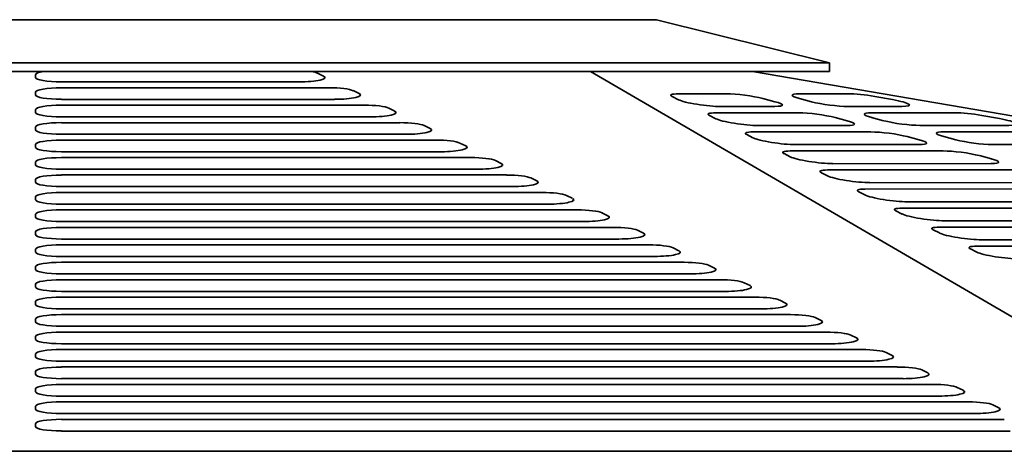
# Model space of a CAD drawing. Header units: millimetres. Extents: x 288 to 973, y 252 to 639.
# Tile 9 of 11: x 630 to 744, y 589 to 639. Entities that reach past the tile are written whole.
import ezdxf

# ---------------------------------------------------------------- set-up
doc = ezdxf.new("R2010")
doc.units = ezdxf.units.MM
doc.header["$LTSCALE"] = 3
doc.layers.add('Krawędzie widoczne(ISO)', color=7, linetype='Continuous', lineweight=35, true_color=0x262659)

msp = doc.modelspace()

# ---------------------------------------------------------------- linework, layer by layer
at = {"layer": 'Krawędzie widoczne(ISO)'}
for p, q in [((704, 638.75), (556, 638.75)), ((724, 633.75), (704, 638.75)), ((536, 633.75), (724, 633.75)), ((724, 632.75), (724, 633.75)), ((536, 632.75), (724, 632.75)), ((632.08, 632.05), (632.08, 632.38)), ((664.75, 632.55), (665.44, 632.21)), ((771.87, 588.75), (696.36, 632.75)), ((715.1, 632.75), (972.5, 588.75)), ((662.6, 631.54), (635.08, 631.54)), ((635.08, 630.87), (666.03, 630.87)), ((668.87, 630.53), (669.56, 630.19)), ((632.08, 630.03), (632.08, 630.36)), ((666.72, 629.52), (635.08, 629.52)), ((706.53, 629.48), (705.81, 629.85)), ((706.53, 630.16), (712.11, 630.17)), ((716.31, 629.62), (717.7, 629.25)), ((721.94, 629.25), (720.55, 629.62)), ((720.58, 630.17), (726.15, 630.17)), ((729.25, 629.86), (731.32, 629.49)), ((632.08, 628), (632.08, 628.34)), ((635.08, 628.85), (670.15, 628.85)), ((672.98, 628.5), (673.67, 628.17)), ((717.67, 628.7), (711.43, 628.69)), ((732.39, 628.7), (726.15, 628.7)), ((670.83, 627.5), (635.08, 627.5)), ((710.85, 627.27), (710.13, 627.64)), ((710.85, 627.96), (720.46, 627.96)), ((724.67, 627.41), (726.06, 627.04)), ((730.29, 627.04), (728.9, 627.41)), ((728.93, 627.96), (738.54, 627.97)), ((741.64, 627.65), (743.71, 627.29)), ((632.08, 625.98), (632.08, 626.32)), ((635.08, 626.82), (674.26, 626.82)), ((677.1, 626.48), (677.78, 626.15)), ((726.03, 626.49), (715.75, 626.49)), ((744.78, 626.5), (734.5, 626.49)), ((674.95, 625.48), (635.08, 625.48)), ((635.08, 624.8), (678.38, 624.8)), ((715.16, 625.07), (714.45, 625.44)), ((715.17, 625.75), (728.81, 625.76)), ((733.02, 625.21), (734.41, 624.84)), ((738.65, 624.84), (737.25, 625.21)), ((737.28, 625.76), (750.93, 625.76)), ((632.08, 623.96), (632.08, 624.3)), ((681.21, 624.46), (681.9, 624.12)), ((734.38, 624.29), (720.06, 624.28)), ((757.17, 624.29), (742.85, 624.29)), ((679.06, 623.45), (635.08, 623.45)), ((635.08, 622.78), (682.49, 622.78)), ((719.48, 622.86), (718.76, 623.23)), ((719.48, 623.54), (737.16, 623.55)), ((741.37, 623), (742.76, 622.63)), ((632.08, 621.94), (632.08, 622.27)), ((683.18, 621.43), (635.08, 621.43)), ((685.33, 622.44), (686.01, 622.1)), ((742.73, 622.08), (724.38, 622.07)), ((632.08, 619.92), (632.08, 620.25)), ((635.08, 620.76), (686.61, 620.76)), ((689.44, 620.42), (690.13, 620.08)), ((723.8, 620.66), (723.08, 621.02)), ((723.8, 621.34), (745.52, 621.35)), ((687.29, 619.41), (635.08, 619.41)), ((728.12, 619.13), (753.87, 619.14)), ((751.08, 619.88), (728.7, 619.87)), ((632.08, 617.89), (632.08, 618.23)), ((635.08, 618.74), (690.72, 618.74)), ((693.56, 618.39), (694.24, 618.06)), ((728.12, 618.45), (727.4, 618.82)), ((691.41, 617.39), (635.08, 617.39)), ((732.43, 616.93), (762.22, 616.94)), ((759.44, 617.67), (733.01, 617.66)), ((632.08, 615.87), (632.08, 616.21)), ((635.08, 616.71), (694.84, 616.71)), ((697.67, 616.37), (698.36, 616.04)), ((732.43, 616.24), (731.71, 616.61)), ((695.52, 615.37), (635.08, 615.37)), ((635.08, 614.69), (698.95, 614.69)), ((736.75, 614.72), (770.57, 614.73)), ((767.79, 615.47), (737.33, 615.46)), ((632.08, 613.85), (632.08, 614.19)), ((701.79, 614.35), (702.47, 614.01)), ((736.75, 614.04), (736.03, 614.41)), ((699.64, 613.34), (635.08, 613.34)), ((635.08, 612.67), (703.07, 612.67)), ((705.9, 612.33), (706.59, 611.99)), ((741.07, 612.51), (778.93, 612.53)), ((776.14, 613.26), (741.65, 613.25)), ((632.08, 611.83), (632.08, 612.16)), ((703.75, 611.32), (635.08, 611.32)), ((741.07, 611.83), (740.35, 612.2)), ((632.08, 609.81), (632.08, 610.14)), ((635.08, 610.65), (707.18, 610.65)), ((710.02, 610.31), (710.7, 609.97)), ((707.87, 609.3), (635.08, 609.3)), ((632.08, 607.78), (632.08, 608.12)), ((635.08, 608.63), (711.29, 608.63)), ((714.13, 608.28), (714.82, 607.95)), ((711.98, 607.28), (635.08, 607.28)), ((635.08, 606.6), (715.41, 606.6)), ((632.08, 605.76), (632.08, 606.1)), ((718.25, 606.26), (718.93, 605.93)), ((716.1, 605.26), (635.08, 605.26)), ((635.08, 604.58), (719.52, 604.58)), ((632.08, 603.74), (632.08, 604.08)), ((720.21, 603.23), (635.08, 603.23)), ((722.36, 604.24), (723.05, 603.9)), ((632.08, 601.72), (632.08, 602.05)), ((635.08, 602.56), (723.64, 602.56)), ((726.48, 602.22), (727.16, 601.88)), ((724.32, 601.21), (635.08, 601.21)), ((632.08, 599.7), (632.08, 600.03)), ((635.08, 600.54), (727.75, 600.54)), ((730.59, 600.2), (731.28, 599.86)), ((728.44, 599.19), (635.08, 599.19)), ((632.08, 597.67), (632.08, 598.01)), ((635.08, 598.52), (731.87, 598.52)), ((734.71, 598.17), (735.39, 597.84)), ((732.55, 597.17), (635.08, 597.17)), ((635.08, 596.49), (735.98, 596.49)), ((632.08, 595.65), (632.08, 595.99)), ((736.67, 595.15), (635.08, 595.15)), ((738.82, 596.15), (739.51, 595.82)), ((635.08, 594.47), (740.1, 594.47)), ((742.94, 594.13), (743.62, 593.79)), ((632.08, 593.63), (632.08, 593.97)), ((740.78, 593.12), (635.08, 593.12)), ((632.08, 591.61), (632.08, 591.95)), ((635.08, 592.45), (744.26, 592.45)), ((744.95, 591.1), (635.08, 591.1)), ((771.87, 588.75), (488.13, 588.75))]:
    msp.add_line(p, q, dxfattribs=at)
for centre, major_axis, ratio, start_param, end_param in [((635.08, 632.38), (-3, 0), 0.168496, 5.474153, 6.283185), ((635.08, 632.05), (-3, 0), 0.168496, 6.283185, 7.853981), ((662.6, 632.05), (3, 0), 0.168496, 4.712389, 6.613523), ((661.92, 632.38), (3, 0), 0.168496, 0.330338, 0.809037), ((635.08, 630.36), (-3, 0), 0.168496, 4.712389, 6.283185), ((666.03, 630.36), (3, 0), 0.168496, 0.330338, 1.570796), ((635.08, 630.03), (-3, 0), 0.168496, 6.283185, 7.853981), ((666.72, 630.03), (3, 0), 0.168496, 4.712389, 6.613523), ((708.62, 629.61), (-2.97, 0.39), 0.129919, 5.507759, 6.634064), ((709.34, 629.24), (-2.97, 0.39), 0.129919, 0.350878, 2.366166), ((714.19, 629.61), (2.97, -0.39), 0.129919, 0.79537, 2.366166), ((722.67, 629.62), (-2.97, 0.39), 0.129919, 5.507759, 7.078555), ((728.24, 629.62), (2.97, -0.39), 0.129919, 1.239861, 2.366166), ((730.3, 629.25), (2.97, -0.39), 0.129919, 5.507759, 7.523046), ((635.08, 628.34), (-3, 0), 0.168496, 4.712389, 6.283185), ((670.15, 628.34), (3, 0), 0.168496, 0.330338, 1.570796), ((715.59, 629.25), (2.97, -0.39), 0.129919, 5.507759, 7.078555), ((724.06, 629.25), (-2.97, 0.39), 0.129919, 0.79537, 2.366166), ((635.08, 628), (-3, 0), 0.168496, 6.283185, 7.853981), ((670.83, 628), (3, 0), 0.168496, 4.712389, 6.613523), ((712.94, 627.41), (-2.97, 0.39), 0.129919, 5.507759, 6.634064), ((713.66, 627.04), (-2.97, 0.39), 0.129919, 0.350878, 2.366166), ((722.55, 627.41), (2.97, -0.39), 0.129919, 0.79537, 2.366166), ((731.02, 627.41), (-2.97, 0.39), 0.129919, 5.507759, 7.078555), ((740.63, 627.42), (2.97, -0.39), 0.129919, 1.239861, 2.366166), ((742.69, 627.05), (2.97, -0.39), 0.129919, 5.507759, 7.523046), ((635.08, 626.32), (-3, 0), 0.168496, 4.712389, 6.283185), ((635.08, 625.98), (-3, 0), 0.168496, 6.283185, 7.853981), ((674.26, 626.32), (3, 0), 0.168496, 0.330338, 1.570796), ((674.95, 625.98), (3, 0), 0.168496, 4.712389, 6.613523), ((723.94, 627.04), (2.97, -0.39), 0.129919, 5.507759, 7.078555), ((732.41, 627.05), (-2.97, 0.39), 0.129919, 0.79537, 2.366166), ((635.08, 624.3), (-3, 0), 0.168496, 4.712389, 6.283185), ((678.38, 624.3), (3, 0), 0.168496, 0.330338, 1.570796), ((717.26, 625.2), (-2.97, 0.39), 0.129919, 5.507759, 6.634064), ((717.98, 624.83), (-2.97, 0.39), 0.129919, 0.350878, 2.366166), ((730.9, 625.2), (2.97, -0.39), 0.129919, 0.79537, 2.366166), ((732.29, 624.84), (2.97, -0.39), 0.129919, 5.507759, 7.078555), ((739.37, 625.21), (-2.97, 0.39), 0.129919, 5.507759, 7.078555), ((740.77, 624.84), (-2.97, 0.39), 0.129919, 0.79537, 2.366166), ((635.08, 623.96), (-3, 0), 0.168496, 6.283185, 7.853981), ((679.06, 623.96), (3, 0), 0.168496, 4.712389, 6.613523), ((635.08, 622.27), (-3, 0), 0.168496, 4.712389, 6.283185), ((682.49, 622.27), (3, 0), 0.168496, 0.330338, 1.570796), ((721.57, 622.99), (-2.97, 0.39), 0.129919, 5.507759, 6.634064), ((722.29, 622.63), (-2.97, 0.39), 0.129919, 0.350878, 2.366166), ((739.25, 623), (2.97, -0.39), 0.129919, 0.79537, 2.366166), ((740.64, 622.63), (2.97, -0.39), 0.129919, 5.507759, 7.078555), ((635.08, 621.94), (-3, 0), 0.168496, 6.283185, 7.853981), ((683.18, 621.94), (3, 0), 0.168496, 4.712389, 6.613523), ((635.08, 620.25), (-3, 0), 0.168496, 4.712389, 6.283185), ((686.61, 620.25), (3, 0), 0.168496, 0.330338, 1.570796), ((725.89, 620.79), (-2.97, 0.39), 0.129919, 5.507759, 6.634064), ((726.61, 620.42), (-2.97, 0.39), 0.129919, 0.350878, 2.366166), ((635.08, 619.92), (-3, 0), 0.168496, 6.283185, 7.853981), ((687.29, 619.92), (3, 0), 0.168496, 4.712389, 6.613523), ((730.21, 618.58), (-2.97, 0.39), 0.129919, 5.507759, 6.634064), ((635.08, 618.23), (-3, 0), 0.168496, 4.712389, 6.283185), ((690.72, 618.23), (3, 0), 0.168496, 0.330338, 1.570796), ((691.41, 617.89), (3, 0), 0.168496, 4.712389, 6.613523), ((730.93, 618.21), (-2.97, 0.39), 0.129919, 0.350878, 2.366166), ((635.08, 617.89), (-3, 0), 0.168496, 6.283185, 7.853981), ((734.52, 616.37), (-2.97, 0.39), 0.129919, 5.507759, 6.634064), ((635.08, 616.21), (-3, 0), 0.168496, 4.712389, 6.283185), ((635.08, 615.87), (-3, 0), 0.168496, 6.283185, 7.853981), ((694.84, 616.21), (3, 0), 0.168496, 0.330338, 1.570796), ((695.52, 615.87), (3, 0), 0.168496, 4.712389, 6.613523), ((735.24, 616.01), (-2.97, 0.39), 0.129919, 0.350878, 2.366166), ((635.08, 614.19), (-3, 0), 0.168496, 4.712389, 6.283185), ((698.95, 614.19), (3, 0), 0.168496, 0.330338, 1.570796), ((738.84, 614.17), (-2.97, 0.39), 0.129919, 5.507759, 6.634064), ((635.08, 613.85), (-3, 0), 0.168496, 6.283185, 7.853981), ((699.64, 613.85), (3, 0), 0.168496, 4.712389, 6.613523), ((739.56, 613.8), (-2.97, 0.39), 0.129919, 0.350878, 2.366166), ((635.08, 612.16), (-3, 0), 0.168496, 4.712389, 6.283185), ((703.07, 612.16), (3, 0), 0.168496, 0.330338, 1.570796), ((743.16, 611.96), (-2.97, 0.39), 0.129919, 5.507759, 6.634064), ((635.08, 611.83), (-3, 0), 0.168496, 6.283185, 7.853981), ((703.75, 611.83), (3, 0), 0.168496, 4.712389, 6.613523), ((743.88, 611.59), (-2.97, 0.39), 0.129919, 0.350878, 2.366166), ((635.08, 610.14), (-3, 0), 0.168496, 4.712389, 6.283185), ((707.18, 610.14), (3, 0), 0.168496, 0.330338, 1.570796), ((707.87, 609.81), (3, 0), 0.168496, 4.712389, 6.613523), ((635.08, 609.81), (-3, 0), 0.168496, 6.283185, 7.853981), ((635.08, 608.12), (-3, 0), 0.168496, 4.712389, 6.283185), ((635.08, 607.78), (-3, 0), 0.168496, 6.283185, 7.853981), ((711.29, 608.12), (3, 0), 0.168496, 0.330338, 1.570796), ((711.98, 607.78), (3, 0), 0.168496, 4.712389, 6.613523), ((635.08, 606.1), (-3, 0), 0.168496, 4.712389, 6.283185), ((715.41, 606.1), (3, 0), 0.168496, 0.330338, 1.570796), ((635.08, 605.76), (-3, 0), 0.168496, 6.283185, 7.853981), ((716.1, 605.76), (3, 0), 0.168496, 4.712389, 6.613523), ((635.08, 604.08), (-3, 0), 0.168496, 4.712389, 6.283185), ((719.52, 604.08), (3, 0), 0.168496, 0.330338, 1.570796), ((635.08, 603.74), (-3, 0), 0.168496, 6.283185, 7.853981), ((720.21, 603.74), (3, 0), 0.168496, 4.712389, 6.613523), ((635.08, 602.05), (-3, 0), 0.168496, 4.712389, 6.283185), ((723.64, 602.05), (3, 0), 0.168496, 0.330338, 1.570796), ((635.08, 601.72), (-3, 0), 0.168496, 6.283185, 7.853981), ((724.32, 601.72), (3, 0), 0.168496, 4.712389, 6.613523), ((635.08, 600.03), (-3, 0), 0.168496, 4.712389, 6.283185), ((727.75, 600.03), (3, 0), 0.168496, 0.330338, 1.570796), ((728.44, 599.7), (3, 0), 0.168496, 4.712389, 6.613523), ((635.08, 599.7), (-3, 0), 0.168496, 6.283185, 7.853981), ((635.08, 598.01), (-3, 0), 0.168496, 4.712389, 6.283185), ((635.08, 597.67), (-3, 0), 0.168496, 6.283185, 7.853981), ((731.87, 598.01), (3, 0), 0.168496, 0.330338, 1.570796), ((732.55, 597.67), (3, 0), 0.168496, 4.712389, 6.613523), ((635.08, 595.99), (-3, 0), 0.168496, 4.712389, 6.283185), ((735.98, 595.99), (3, 0), 0.168496, 0.330338, 1.570796), ((635.08, 595.65), (-3, 0), 0.168496, 6.283185, 7.853981), ((736.67, 595.65), (3, 0), 0.168496, 4.712389, 6.613523), ((635.08, 593.97), (-3, 0), 0.168496, 4.712389, 6.283185), ((740.1, 593.97), (3, 0), 0.168496, 0.330338, 1.570796), ((635.08, 593.63), (-3, 0), 0.168496, 6.283185, 7.853981), ((740.78, 593.63), (3, 0), 0.168496, 4.712389, 6.613523), ((635.08, 591.95), (-3, 0), 0.168496, 4.712389, 6.283185), ((635.08, 591.61), (-3, 0), 0.168496, 6.283185, 7.853981)]:
    msp.add_ellipse(centre, major_axis=major_axis, ratio=ratio, start_param=start_param, end_param=end_param, dxfattribs=at)

doc.saveas('drawing.dxf')
